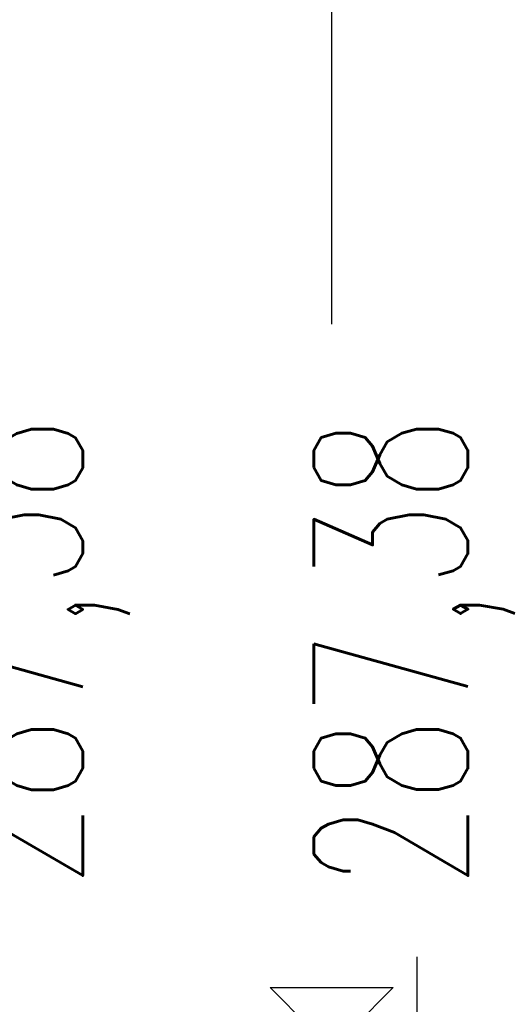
# Model space of a CAD drawing. Header units: metres. Extents: x -912764 to -454925, y -2226138 to -1112338.
# Tile 194 of 256: x -456269.216 to -456268.578, y -1112966.788 to -1112965.511. Entities that reach past the tile are written whole.
import ezdxf

# ---------------------------------------------------------------- set-up
doc = ezdxf.new("R2010")
doc.units = ezdxf.units.M
doc.layers.add('!řezy tenká', color=1, linetype='Continuous')
doc.layers.add('C3D_ZPR', color=7, linetype='Continuous')
doc.layers.add('_NOVÝ STAV - POPISKY KATASTR', color=7, linetype='Continuous', lineweight=30)
doc.layers.add('R-koty vyskove', color=7, linetype='Continuous', lineweight=13)
doc.styles.add('StandardUzky', font='simplex.shx', dxfattribs={"width": 0.65})
doc.styles.add('znacky', font='arial.ttf')
doc.dimstyles.new('1000', dxfattribs={"dimscale": 0.5, "dimtxt": 1, "dimasz": 0.6, "dimexe": 0.3, "dimexo": 0.5, "dimgap": 0.5, "dimtad": 1, "dimzin": 1, "dimdsep": 46, "dimtxsty": 'znacky', "dimblk": 'OBLIQUE', "dimcen": 1, "dimdle": 0.3, "dimclrd": 256, "dimclre": 256, "dimclrt": 256, "dimadec": 3, "dimazin": 0, "dimtfac": 1, "dimtmove": 0, "dimatfit": 3, "dimldrblk": 'OBLIQUE', "dimfxl": 1, "dimlwd": -1, "dimlwe": -1, "dimarcsym": 0})

# ---------------------------------------------------------------- blocks, each defined once
blk = doc.blocks.new('_Oblique')
at = {"color": 0, "linetype": 'ByBlock', "lineweight": -2}
blk.add_line((-0.5, -0.5), (0.5, 0.5), dxfattribs=at)
blk = doc.blocks.new('*D337')
at = {"layer": 'C3D_ZPR', "color": 1, "transparency": 16777216}
for p, q in [((0.611, -1.8799), (0.611, 0.12)), ((0.15, -0.03), (0.686, -0.03)), ((0.15, -1.7299), (0.686, -1.7299))]:
    blk.add_line(p, q, dxfattribs=at)
at = {"layer": 'Defpoints', "color": 0, "lineweight": 50, "transparency": 16777216}
for p in [(-0.1, -0.03), (0.611, -0.03), (-0.1, -1.7299)]:
    blk.add_point(p, dxfattribs=at)
at = {"layer": 'C3D_ZPR', "color": 1, "transparency": 16777216, "xscale": 0.075, "yscale": 0.075, "zscale": 0.075}
for p, rotation in [((0.611, -0.03), 90), ((0.611, -1.7299), 270)]:
    blk.add_blockref('_Oblique', p, dxfattribs=dict(at, rotation=rotation))
at = {"layer": 'C3D_ZPR', "color": 1, "transparency": 16777216, "insert": (0.461, -0.88), "char_height": 0.2, "attachment_point": 5, "rotation": 90, "style": 'StandardUzky'}
blk.add_mtext('1700', dxfattribs=at)
blk = doc.blocks.new('*D987')
at = {"layer": 'C3D_ZPR', "color": 1, "transparency": 16777216}
for p, q in [((0, 0.9412), (0, 1.5162)), ((0.5, 0.9412), (0.5, 1.5162)), ((-0.15, 1.4412), (0.65, 1.4412))]:
    blk.add_line(p, q, dxfattribs=at)
at = {"layer": 'Defpoints', "color": 0, "transparency": 16777216}
for p in [(0.5, 1.4412), (0, 0.2338), (0.5, 0.2338)]:
    blk.add_point(p, dxfattribs=at)
at = {"layer": 'C3D_ZPR', "color": 1, "transparency": 16777216, "xscale": 0.075, "yscale": 0.075, "zscale": 0.075, "rotation": 180}
blk.add_blockref('_Oblique', (0, 1.4412), dxfattribs=at)
at = {"layer": 'C3D_ZPR', "color": 1, "transparency": 16777216, "xscale": 0.075, "yscale": 0.075, "zscale": 0.075}
blk.add_blockref('_Oblique', (0.5, 1.4412), dxfattribs=at)
at = {"layer": 'C3D_ZPR', "color": 1, "transparency": 16777216, "insert": (0.25, 1.5912), "char_height": 0.2, "attachment_point": 5, "style": 'StandardUzky'}
blk.add_mtext('500', dxfattribs=at)
blk = doc.blocks.new('Vyskova_sipka')
at = {"color": 0, "linetype": 'ByBlock', "lineweight": -2}
for p, q in [((0, 0), (-4, 4)), ((-4, 4), (4, 4)), ((4, 4), (0, 0))]:
    blk.add_line(p, q, dxfattribs=at)
blk = doc.blocks.new('A$C4eac8e0d')
at = {"layer": 'C3D_ZPR'}
dim = blk.add_linear_dim(base=(0.5, 1.4412), p1=(0, 0.2338), p2=(0.5, 0.2338), dimstyle='1000', override={"dimscale": 1, "dimtxt": 0.2, "dimasz": 0.075, "dimexe": 0.075, "dimexo": 0.25, "dimgap": 0.05, "dimdec": 0, "dimlfac": 1000, "dimdsep": 44, "dimtxsty": 'StandardUzky', "dimcen": 0.5, "dimdle": 0.15, "dimclrd": 1, "dimclre": 1, "dimclrt": 1, "dimfxl": 0.5, "dimfxlon": 1}, dxfattribs=at)
dim.commit()
dim.dimension.update_dxf_attribs({"geometry": '*D987', "text_midpoint": (0.25, 1.5912)})
dim = blk.add_linear_dim(base=(0.611, -0.03), p1=(-0.1, -1.7299), p2=(-0.1, -0.03), angle=90, dimstyle='1000', override={"dimscale": 1, "dimtxt": 0.2, "dimasz": 0.075, "dimexe": 0.075, "dimexo": 0.25, "dimgap": 0.05, "dimdec": 0, "dimlfac": 1000, "dimdsep": 44, "dimtxsty": 'StandardUzky', "dimcen": 0.5, "dimdle": 0.15, "dimclrd": 1, "dimclre": 1, "dimclrt": 1, "dimfxl": 0.5, "dimfxlon": 1}, dxfattribs=at)
dim.commit()
dim.dimension.update_dxf_attribs({"geometry": '*D337', "text_midpoint": (0.461, -0.88)})

msp = doc.modelspace()

# ---------------------------------------------------------------- block references
at = {"layer": '!řezy tenká', "linetype": 'Continuous', "xscale": 0.02, "yscale": 0.02, "zscale": 0.03}
msp.add_blockref('Vyskova_sipka', (-456268.8112, -1112966.8466), dxfattribs=at)
at = {"layer": '_NOVÝ STAV - POPISKY KATASTR', "lineweight": 50}
msp.add_blockref('A$C4eac8e0d', (-456269.3112, -1112966.8466), dxfattribs=at)

# ---------------------------------------------------------------- texts
at = {"layer": 'R-koty vyskove', "color": 1, "char_height": 0.2, "attachment_point": 4, "rotation": 90, "style": 'StandardUzky'}
for insert in [(-456269.2039, -1112966.6379), (-456268.7039, -1112966.6378)]:
    msp.add_mtext('287,38', dxfattribs=dict(at, insert=insert))

doc.saveas('drawing.dxf')
